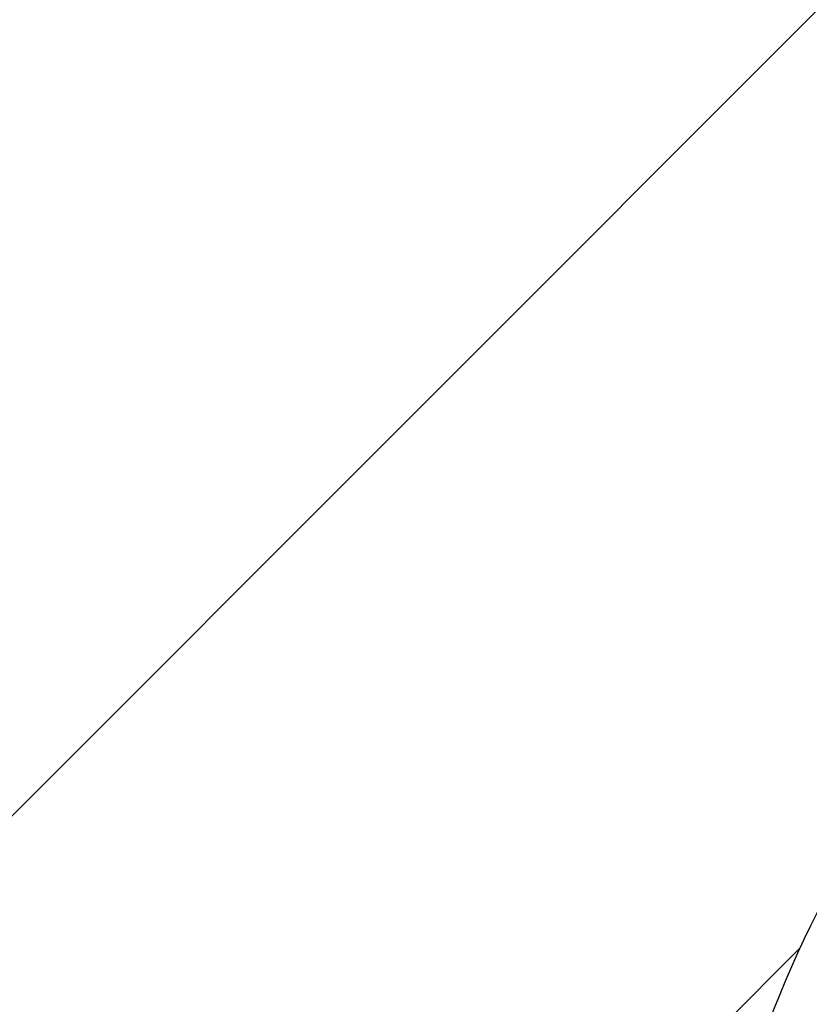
# Model space of a CAD drawing. Header units: millimetres. Extents: x -1777 to 1198744, y 17256 to 76241.
# Tile 146 of 201: x 128327.33 to 128331.19, y 52457.42 to 52462.22. Entities that reach past the tile are written whole.
import ezdxf

# ---------------------------------------------------------------- set-up
doc = ezdxf.new("R2010")
doc.units = ezdxf.units.MM
doc.layers.add('Beschriftung', color=7, linetype='Continuous', lineweight=9)
doc.styles.add('LBB3.5M1000', font='isocp.shx', dxfattribs={"height": 3.5})

msp = doc.modelspace()

# ---------------------------------------------------------------- hatches: boundary and pattern name
at = {"lineweight": 9}
h = msp.add_hatch(dxfattribs=at)
h.set_pattern_fill('ANSI31', color=256)
h.set_pattern_definition([(45, (42400.086, 91010.9538), (-2.24506403, 2.24506403), [])])
h.paths.add_polyline_path([(128430.59851, 52453.67604), (128430.59851, 52456.17604), (128360.59851, 52456.17604), (128360.59851, 52386.17604), (128363.09851, 52386.17604, 0.4142136), (128367.59851, 52390.67604), (128367.59851, 52440.17604, -0.4142136), (128376.59851, 52449.17604), (128426.09851, 52449.17604, 0.4142136)])
h.paths.add_polyline_path([(128384.58417, 52464.17604), (128384.58417, 52467.17604), (128324.58417, 52467.17604), (128324.58417, 52427.17604), (128327.58417, 52427.17604, 0.4142136), (128330.58417, 52430.17604), (128330.58417, 52455.17604, -0.4142136), (128336.58417, 52461.17604), (128381.58417, 52461.17604, 0.4142136)])

# ---------------------------------------------------------------- linework, layer by layer
msp.add_lwpolyline([(128324.58417, 52427.17604), (128324.58417, 52467.17604), (128384.58417, 52467.17604), (128384.58417, 52464.17604, -0.4142136), (128381.58417, 52461.17604), (128336.58417, 52461.17604, 0.4142136), (128330.58417, 52455.17604), (128330.58417, 52430.17604, -0.4142136), (128327.58417, 52427.17604), (128324.58417, 52427.17604)], format="xyb")

# ---------------------------------------------------------------- texts
at = {"layer": 'Beschriftung', "insert": (-641.05085, 52759.07674), "char_height": 500, "width": 7399.7669481, "attachment_point": 1, "style": 'LBB3.5M1000'}
msp.add_mtext('\\pi2004.5;{\\fArial|b0|i0|c0|p34;TOP VIEW\\P\\pi1431.8;\\fArial|b0|i1|c0|p34;DRAUFSICHT\\P\\pi64.583;\\fArial|b0|i0|c0|p34;\\H0.6x;(SECTION THROUGH PUMP HOUSE)\\P\\pi330.31;\\fArial|b0|i1|c0|p34;(SCHNITT DURCH PUMPENHAUS)}', dxfattribs=at)

doc.saveas('drawing.dxf')
